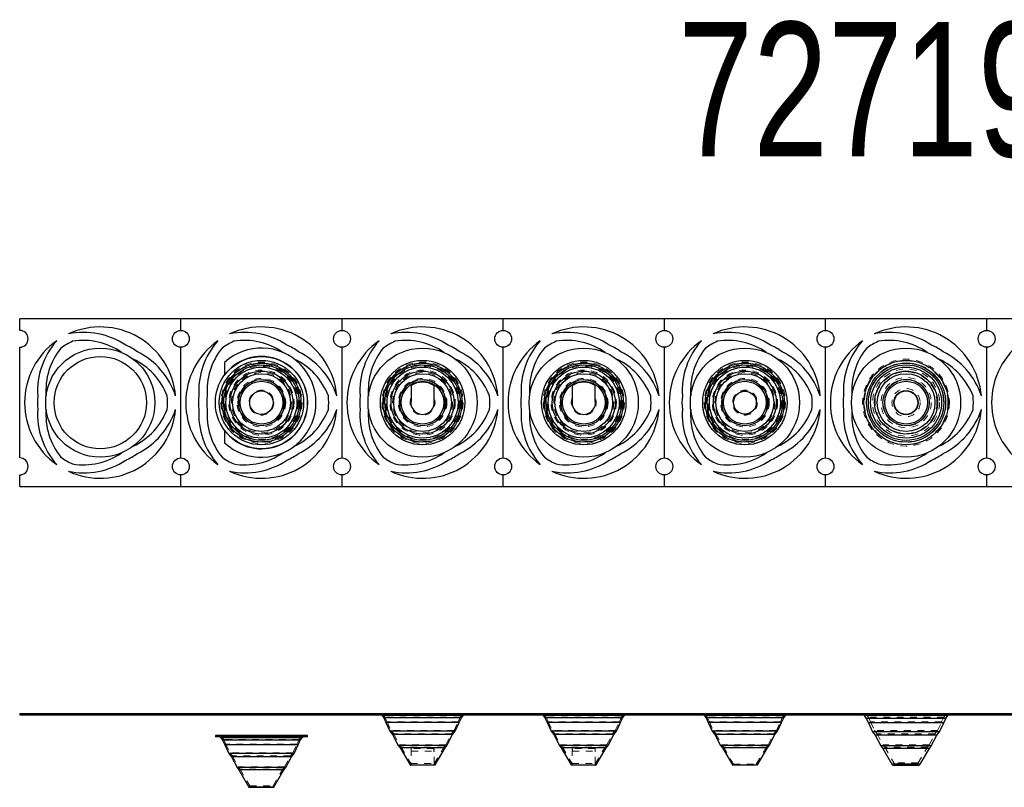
# Model space of a CAD drawing. Header units: inches. Extents: x 1772 to 2706, y -534 to -52.
# Tile 190 of 256: x 1780 to 1795, y -326 to -314. Entities that reach past the tile are written whole.
import ezdxf

# ---------------------------------------------------------------- set-up
doc = ezdxf.new("R2010")
doc.units = ezdxf.units.IN
doc.header["$LTSCALE"] = 0.5
doc.header["$MEASUREMENT"] = 0
doc.linetypes.add('HIDDEN', pattern=[0.225, 0.15, -0.075])
doc.layers.add('APP-M-S', color=30, linetype='Continuous')
doc.styles.add('SLDTEXTSTYLE0', font='TXT', dxfattribs={"width": 0.595745})

msp = doc.modelspace()

# ---------------------------------------------------------------- linework, layer by layer
at = {"layer": 'APP-M-S', "linetype": 'Continuous', "lineweight": 25}
for p, q in [((1823.62502, -318.74429), (1780.42502, -318.74429)), ((1780.42502, -318.91829), (1780.42502, -318.74429)), ((1782.82502, -318.91829), (1782.82502, -318.74429)), ((1785.22502, -318.91829), (1785.22502, -318.74429)), ((1787.62502, -318.91829), (1787.62502, -318.74429)), ((1790.02502, -318.74429), (1790.02502, -318.91829)), ((1792.42502, -318.91829), (1792.42502, -318.74429)), ((1794.82502, -318.74429), (1794.82502, -318.91829)), ((1780.42502, -320.81829), (1780.42502, -319.17029)), ((1782.82502, -320.81829), (1782.82502, -319.17029)), ((1785.22502, -320.81829), (1785.22502, -319.17029)), ((1787.62502, -320.81829), (1787.62502, -319.17029)), ((1790.02502, -319.17029), (1790.02502, -320.81829)), ((1792.42502, -320.81829), (1792.42502, -319.17029)), ((1794.82502, -319.17029), (1794.82502, -320.81829)), ((1783.47502, -319.39625), (1783.47502, -319.58179)), ((1783.47502, -320.40679), (1783.47502, -320.59234)), ((1780.42502, -321.24429), (1780.42502, -321.07029)), ((1782.82502, -321.24429), (1782.82502, -321.07029)), ((1785.22502, -321.24429), (1785.22502, -321.07029)), ((1787.62502, -321.24429), (1787.62502, -321.07029)), ((1790.02502, -321.07029), (1790.02502, -321.24429)), ((1792.42502, -321.24429), (1792.42502, -321.07029)), ((1794.82502, -321.07029), (1794.82502, -321.24429)), ((1780.42502, -321.24429), (1823.62502, -321.24429)), ((1780.42502, -324.61936), (1780.42502, -324.63936)), ((1780.42502, -324.61936), (1823.62502, -324.61936)), ((1782.82502, -324.61936), (1782.82502, -324.63936)), ((1785.22502, -324.61936), (1785.22502, -324.63936)), ((1787.62502, -324.61936), (1787.62502, -324.63936)), ((1790.02502, -324.61936), (1790.02502, -324.63936)), ((1792.42502, -324.61936), (1792.42502, -324.63936)), ((1794.82502, -324.61936), (1794.82502, -324.63936)), ((1780.42502, -324.63936), (1823.62502, -324.63936)), ((1785.82059, -324.65178), (1785.84581, -324.68667)), ((1787.02945, -324.65178), (1785.82059, -324.65178)), ((1785.84581, -324.68667), (1785.87841, -324.75584)), ((1787.00423, -324.68667), (1785.84581, -324.68667)), ((1785.87841, -324.75584), (1785.93934, -324.88618)), ((1786.97163, -324.75584), (1785.87841, -324.75584)), ((1786.9107, -324.88618), (1786.97163, -324.75584)), ((1786.97163, -324.75584), (1787.00423, -324.68667)), ((1787.00423, -324.68667), (1787.02945, -324.65178)), ((1788.22059, -324.65178), (1788.24581, -324.68667)), ((1789.42945, -324.65178), (1788.22059, -324.65178)), ((1788.24581, -324.68667), (1788.27841, -324.75584)), ((1789.40423, -324.68667), (1788.24581, -324.68667)), ((1788.27841, -324.75584), (1788.33934, -324.88618)), ((1789.37163, -324.75584), (1788.27841, -324.75584)), ((1789.3107, -324.88618), (1789.37163, -324.75584)), ((1789.37163, -324.75584), (1789.40423, -324.68667)), ((1789.40423, -324.68667), (1789.42945, -324.65178)), ((1790.62059, -324.65178), (1790.64581, -324.68667)), ((1791.82945, -324.65178), (1790.62059, -324.65178)), ((1790.64581, -324.68667), (1790.67841, -324.75584)), ((1791.80423, -324.68667), (1790.64581, -324.68667)), ((1790.67841, -324.75584), (1790.73934, -324.88618)), ((1791.77163, -324.75584), (1790.67841, -324.75584)), ((1791.7107, -324.88618), (1791.77163, -324.75584)), ((1791.77163, -324.75584), (1791.80423, -324.68667)), ((1791.80423, -324.68667), (1791.82945, -324.65178)), ((1793.00208, -324.65178), (1793.03283, -324.69432)), ((1794.24796, -324.65178), (1793.00208, -324.65178)), ((1793.03283, -324.69432), (1793.06483, -324.76222)), ((1794.2172, -324.69432), (1793.03283, -324.69432)), ((1793.06483, -324.76222), (1793.12647, -324.89408)), ((1794.18521, -324.76222), (1793.06483, -324.76222)), ((1794.12357, -324.89408), (1794.18521, -324.76222)), ((1794.18521, -324.76222), (1794.2172, -324.69432)), ((1794.2172, -324.69432), (1794.24796, -324.65178)), ((1785.93934, -324.88618), (1785.97755, -324.93509)), ((1786.9107, -324.88618), (1785.93934, -324.88618)), ((1786.87249, -324.93509), (1786.9107, -324.88618)), ((1788.33934, -324.88618), (1788.37755, -324.93509)), ((1789.3107, -324.88618), (1788.33934, -324.88618)), ((1789.27249, -324.93509), (1789.3107, -324.88618)), ((1790.73934, -324.88618), (1790.77755, -324.93509)), ((1791.7107, -324.88618), (1790.73934, -324.88618)), ((1791.67249, -324.93509), (1791.7107, -324.88618)), ((1793.12647, -324.89408), (1793.16491, -324.94328)), ((1794.12357, -324.89408), (1793.12647, -324.89408)), ((1794.08513, -324.94328), (1794.12357, -324.89408)), ((1783.33902, -324.94936), (1783.33902, -324.96936)), ((1784.71102, -324.94936), (1783.33902, -324.94936)), ((1784.71102, -324.96936), (1783.33902, -324.96936)), ((1783.42059, -324.98178), (1783.44581, -325.01667)), ((1784.62945, -324.98178), (1783.42059, -324.98178)), ((1783.44581, -325.01667), (1783.47841, -325.08584)), ((1784.60423, -325.01667), (1783.44581, -325.01667)), ((1784.57163, -325.08584), (1784.60423, -325.01667)), ((1784.60423, -325.01667), (1784.62945, -324.98178)), ((1784.71102, -324.96936), (1784.71102, -324.94936)), ((1785.97755, -324.93509), (1786.06351, -325.09742)), ((1786.87249, -324.93509), (1785.97755, -324.93509)), ((1786.78653, -325.09742), (1786.87249, -324.93509)), ((1788.37755, -324.93509), (1788.46351, -325.09742)), ((1789.27249, -324.93509), (1788.37755, -324.93509)), ((1789.18653, -325.09742), (1789.27249, -324.93509)), ((1790.77755, -324.93509), (1790.86351, -325.09742)), ((1791.67249, -324.93509), (1790.77755, -324.93509)), ((1791.58653, -325.09742), (1791.67249, -324.93509)), ((1793.16491, -324.94328), (1793.25078, -325.10544)), ((1794.08513, -324.94328), (1793.16491, -324.94328)), ((1793.99926, -325.10544), (1794.08513, -324.94328)), ((1783.47841, -325.08584), (1783.53934, -325.21618)), ((1784.57163, -325.08584), (1783.47841, -325.08584)), ((1783.53934, -325.21618), (1783.57755, -325.26509)), ((1784.5107, -325.21618), (1783.53934, -325.21618)), ((1784.47249, -325.26509), (1784.5107, -325.21618)), ((1784.5107, -325.21618), (1784.57163, -325.08584)), ((1786.06351, -325.09742), (1786.0897, -325.13277)), ((1786.78653, -325.09742), (1786.06351, -325.09742)), ((1786.0897, -325.13277), (1786.2395, -325.38789)), ((1786.76034, -325.13277), (1786.0897, -325.13277)), ((1786.61054, -325.38789), (1786.76034, -325.13277)), ((1786.76034, -325.13277), (1786.78653, -325.09742)), ((1788.46351, -325.09742), (1788.4897, -325.13277)), ((1789.18653, -325.09742), (1788.46351, -325.09742)), ((1788.4897, -325.13277), (1788.6395, -325.38789)), ((1789.16034, -325.13277), (1788.4897, -325.13277)), ((1789.01054, -325.38789), (1789.16034, -325.13277)), ((1789.16034, -325.13277), (1789.18653, -325.09742)), ((1790.86351, -325.09742), (1790.8897, -325.13277)), ((1791.58653, -325.09742), (1790.86351, -325.09742)), ((1790.8897, -325.13277), (1791.0395, -325.38789)), ((1791.56034, -325.13277), (1790.8897, -325.13277)), ((1791.41054, -325.38789), (1791.56034, -325.13277)), ((1791.56034, -325.13277), (1791.58653, -325.09742)), ((1793.25078, -325.10544), (1793.27717, -325.14106)), ((1793.99926, -325.10544), (1793.25078, -325.10544)), ((1793.27717, -325.14106), (1793.4149, -325.37561)), ((1793.97287, -325.14106), (1793.27717, -325.14106)), ((1793.83514, -325.37561), (1793.97287, -325.14106)), ((1793.97287, -325.14106), (1793.99926, -325.10544)), ((1783.57755, -325.26509), (1783.66351, -325.42742)), ((1784.47249, -325.26509), (1783.57755, -325.26509)), ((1784.38653, -325.42742), (1784.47249, -325.26509)), ((1783.66351, -325.42742), (1783.6897, -325.46277)), ((1784.38653, -325.42742), (1783.66351, -325.42742)), ((1783.6897, -325.46277), (1783.8395, -325.71789)), ((1784.36034, -325.46277), (1783.6897, -325.46277)), ((1784.21054, -325.71789), (1784.36034, -325.46277)), ((1784.36034, -325.46277), (1784.38653, -325.42742)), ((1786.2395, -325.38789), (1786.61054, -325.38789)), ((1786.60623, -325.39036), (1786.24381, -325.39036)), ((1788.6395, -325.38789), (1789.01054, -325.38789)), ((1789.00623, -325.39036), (1788.64381, -325.39036)), ((1791.0395, -325.38789), (1791.41054, -325.38789)), ((1791.40623, -325.39036), (1791.04381, -325.39036)), ((1793.83514, -325.37561), (1793.4149, -325.37561)), ((1793.80065, -325.39536), (1793.44939, -325.39536)), ((1783.8395, -325.71789), (1784.21054, -325.71789)), ((1784.20623, -325.72036), (1783.84381, -325.72036))]:
    msp.add_line(p, q, dxfattribs=at)
at = {"layer": 'APP-M-S', "linetype": 'HIDDEN', "lineweight": 18}
for p, q in [((1780.49825, -324.61936), (1780.49825, -324.63936)), ((1780.55102, -324.63936), (1780.55102, -324.61936)), ((1780.68802, -324.61936), (1780.68802, -324.63936)), ((1780.69109, -324.61936), (1780.69109, -324.63936)), ((1780.69337, -324.61936), (1780.69337, -324.63936)), ((1780.81252, -324.61936), (1780.81252, -324.63936)), ((1780.81541, -324.61936), (1780.81541, -324.63936)), ((1780.8187, -324.61936), (1780.8187, -324.63936)), ((1780.93752, -324.61936), (1780.93752, -324.63936)), ((1780.97725, -324.61936), (1780.97725, -324.63936)), ((1781.04003, -324.61936), (1781.04003, -324.63936)), ((1781.15046, -324.61936), (1781.15046, -324.63936)), ((1781.21324, -324.61936), (1781.21324, -324.63936)), ((1781.94158, -324.61936), (1781.94158, -324.63936)), ((1782.00424, -324.61936), (1782.00424, -324.63936)), ((1782.11478, -324.61936), (1782.11478, -324.63936)), ((1782.17745, -324.61936), (1782.17745, -324.63936)), ((1782.31252, -324.63936), (1782.31252, -324.61936)), ((1782.43752, -324.63936), (1782.43752, -324.61936)), ((1782.62179, -324.61936), (1782.62179, -324.63936)), ((1782.62679, -324.63936), (1782.62679, -324.61936)), ((1782.69902, -324.61936), (1782.69902, -324.63936)), ((1782.74734, -324.61936), (1782.74734, -324.63936)), ((1782.89825, -324.61936), (1782.89825, -324.63936)), ((1782.95102, -324.63936), (1782.95102, -324.61936)), ((1783.08802, -324.61936), (1783.08802, -324.63936)), ((1783.09109, -324.61936), (1783.09109, -324.63936)), ((1783.09337, -324.61936), (1783.09337, -324.63936)), ((1783.21252, -324.61936), (1783.21252, -324.63936)), ((1783.21541, -324.61936), (1783.21541, -324.63936)), ((1783.2187, -324.61936), (1783.2187, -324.63936)), ((1783.37725, -324.61936), (1783.37725, -324.63936)), ((1783.44003, -324.61936), (1783.44003, -324.63936)), ((1783.47502, -324.63936), (1783.47502, -324.61936)), ((1783.55046, -324.61936), (1783.55046, -324.63936)), ((1783.61324, -324.61936), (1783.61324, -324.63936)), ((1784.34158, -324.61936), (1784.34158, -324.63936)), ((1784.40424, -324.61936), (1784.40424, -324.63936)), ((1784.51478, -324.61936), (1784.51478, -324.63936)), ((1784.57745, -324.61936), (1784.57745, -324.63936)), ((1784.71252, -324.63936), (1784.71252, -324.61936)), ((1784.83752, -324.63936), (1784.83752, -324.61936)), ((1785.02179, -324.61936), (1785.02179, -324.63936)), ((1785.02679, -324.63936), (1785.02679, -324.61936)), ((1785.09902, -324.61936), (1785.09902, -324.63936)), ((1785.14734, -324.61936), (1785.14734, -324.63936)), ((1785.29825, -324.61936), (1785.29825, -324.63936)), ((1785.35102, -324.63936), (1785.35102, -324.61936)), ((1785.48802, -324.61936), (1785.48802, -324.63936)), ((1785.49109, -324.61936), (1785.49109, -324.63936)), ((1785.49337, -324.61936), (1785.49337, -324.63936)), ((1785.61252, -324.61936), (1785.61252, -324.63936)), ((1785.61541, -324.61936), (1785.61541, -324.63936)), ((1785.6187, -324.61936), (1785.6187, -324.63936)), ((1785.77725, -324.61936), (1785.77725, -324.63936)), ((1785.84003, -324.61936), (1785.84003, -324.63936)), ((1785.95046, -324.61936), (1785.95046, -324.63936)), ((1786.01324, -324.61936), (1786.01324, -324.63936)), ((1786.74158, -324.61936), (1786.74158, -324.63936)), ((1786.80424, -324.61936), (1786.80424, -324.63936)), ((1786.91478, -324.61936), (1786.91478, -324.63936)), ((1786.97745, -324.61936), (1786.97745, -324.63936)), ((1787.23752, -324.63936), (1787.23752, -324.61936)), ((1787.42179, -324.61936), (1787.42179, -324.63936)), ((1787.42679, -324.63936), (1787.42679, -324.61936)), ((1787.49902, -324.61936), (1787.49902, -324.63936)), ((1787.54734, -324.61936), (1787.54734, -324.63936)), ((1787.69825, -324.61936), (1787.69825, -324.63936)), ((1787.75102, -324.63936), (1787.75102, -324.61936)), ((1787.88802, -324.61936), (1787.88802, -324.63936)), ((1787.89109, -324.61936), (1787.89109, -324.63936)), ((1787.89337, -324.61936), (1787.89337, -324.63936)), ((1788.01252, -324.61936), (1788.01252, -324.63936)), ((1788.01541, -324.61936), (1788.01541, -324.63936)), ((1788.0187, -324.61936), (1788.0187, -324.63936)), ((1788.17725, -324.61936), (1788.17725, -324.63936)), ((1788.24003, -324.61936), (1788.24003, -324.63936)), ((1788.35046, -324.61936), (1788.35046, -324.63936)), ((1788.41324, -324.61936), (1788.41324, -324.63936)), ((1789.14158, -324.61936), (1789.14158, -324.63936)), ((1789.20424, -324.61936), (1789.20424, -324.63936)), ((1789.31478, -324.61936), (1789.31478, -324.63936)), ((1789.37745, -324.61936), (1789.37745, -324.63936)), ((1789.63752, -324.63936), (1789.63752, -324.61936)), ((1789.82179, -324.61936), (1789.82179, -324.63936)), ((1789.82679, -324.63936), (1789.82679, -324.61936)), ((1789.89902, -324.61936), (1789.89902, -324.63936)), ((1789.94734, -324.61936), (1789.94734, -324.63936)), ((1790.09825, -324.61936), (1790.09825, -324.63936)), ((1790.15102, -324.63936), (1790.15102, -324.61936)), ((1790.28802, -324.61936), (1790.28802, -324.63936)), ((1790.29109, -324.61936), (1790.29109, -324.63936)), ((1790.29337, -324.61936), (1790.29337, -324.63936)), ((1790.41252, -324.61936), (1790.41252, -324.63936)), ((1790.41541, -324.61936), (1790.41541, -324.63936)), ((1790.4187, -324.61936), (1790.4187, -324.63936)), ((1790.57725, -324.61936), (1790.57725, -324.63936)), ((1790.64003, -324.61936), (1790.64003, -324.63936)), ((1790.75046, -324.61936), (1790.75046, -324.63936)), ((1790.81324, -324.61936), (1790.81324, -324.63936)), ((1791.54158, -324.61936), (1791.54158, -324.63936)), ((1791.60424, -324.61936), (1791.60424, -324.63936)), ((1791.71478, -324.61936), (1791.71478, -324.63936)), ((1791.77745, -324.61936), (1791.77745, -324.63936)), ((1792.03752, -324.63936), (1792.03752, -324.61936)), ((1792.22179, -324.61936), (1792.22179, -324.63936)), ((1792.22679, -324.63936), (1792.22679, -324.61936)), ((1792.29902, -324.61936), (1792.29902, -324.63936)), ((1792.34734, -324.61936), (1792.34734, -324.63936)), ((1792.49825, -324.61936), (1792.49825, -324.63936)), ((1792.55102, -324.63936), (1792.55102, -324.61936)), ((1792.68802, -324.61936), (1792.68802, -324.63936)), ((1792.69109, -324.61936), (1792.69109, -324.63936)), ((1792.69337, -324.61936), (1792.69337, -324.63936)), ((1792.81252, -324.61936), (1792.81252, -324.63936)), ((1792.81541, -324.61936), (1792.81541, -324.63936)), ((1792.8187, -324.61936), (1792.8187, -324.63936)), ((1792.97725, -324.61936), (1792.97725, -324.63936)), ((1793.04003, -324.61936), (1793.04003, -324.63936)), ((1793.15046, -324.61936), (1793.15046, -324.63936)), ((1793.21324, -324.61936), (1793.21324, -324.63936)), ((1793.94158, -324.61936), (1793.94158, -324.63936)), ((1794.00424, -324.61936), (1794.00424, -324.63936)), ((1794.11478, -324.61936), (1794.11478, -324.63936)), ((1794.17745, -324.61936), (1794.17745, -324.63936)), ((1794.43752, -324.63936), (1794.43752, -324.61936)), ((1794.62179, -324.61936), (1794.62179, -324.63936)), ((1794.62679, -324.63936), (1794.62679, -324.61936)), ((1794.69902, -324.61936), (1794.69902, -324.63936)), ((1794.74734, -324.61936), (1794.74734, -324.63936)), ((1794.89825, -324.61936), (1794.89825, -324.63936)), ((1794.95102, -324.63936), (1794.95102, -324.61936)), ((1795.08802, -324.61936), (1795.08802, -324.63936)), ((1785.82059, -324.65178), (1787.02945, -324.65178)), ((1785.8368, -324.64006), (1785.86311, -324.67646)), ((1787.01324, -324.64006), (1785.83853, -324.64006)), ((1786.98693, -324.67646), (1785.86311, -324.67646)), ((1785.86311, -324.67646), (1785.89651, -324.74735)), ((1785.87841, -324.75584), (1786.97163, -324.75584)), ((1786.95353, -324.74735), (1785.89651, -324.74735)), ((1785.89651, -324.74735), (1785.95649, -324.87566)), ((1786.89355, -324.87566), (1786.95353, -324.74735)), ((1786.95353, -324.74735), (1786.98693, -324.67646)), ((1786.98693, -324.67646), (1787.01324, -324.64006)), ((1788.22059, -324.65178), (1789.42945, -324.65178)), ((1788.2368, -324.64006), (1788.26311, -324.67646)), ((1789.41324, -324.64006), (1788.23853, -324.64006)), ((1789.38693, -324.67646), (1788.26311, -324.67646)), ((1788.26311, -324.67646), (1788.29651, -324.74735)), ((1788.27841, -324.75584), (1789.37163, -324.75584)), ((1789.35353, -324.74735), (1788.29651, -324.74735)), ((1788.29651, -324.74735), (1788.35649, -324.87566)), ((1789.29355, -324.87566), (1789.35353, -324.74735)), ((1789.35353, -324.74735), (1789.38693, -324.67646)), ((1789.38693, -324.67646), (1789.41324, -324.64006)), ((1790.62059, -324.65178), (1791.82945, -324.65178)), ((1790.6368, -324.64006), (1790.66311, -324.67646)), ((1791.81324, -324.64006), (1790.63853, -324.64006)), ((1791.78693, -324.67646), (1790.66311, -324.67646)), ((1790.66311, -324.67646), (1790.69651, -324.74735)), ((1790.67841, -324.75584), (1791.77163, -324.75584)), ((1791.75353, -324.74735), (1790.69651, -324.74735)), ((1790.69651, -324.74735), (1790.75649, -324.87566)), ((1791.69355, -324.87566), (1791.75353, -324.74735)), ((1791.75353, -324.74735), (1791.78693, -324.67646)), ((1791.78693, -324.67646), (1791.81324, -324.64006)), ((1793.00208, -324.65178), (1794.24796, -324.65178)), ((1793.0368, -324.64006), (1793.06311, -324.67646)), ((1794.21324, -324.64006), (1793.03853, -324.64006)), ((1794.18693, -324.67646), (1793.06311, -324.67646)), ((1793.06311, -324.67646), (1793.09651, -324.74735)), ((1793.06483, -324.76222), (1794.18521, -324.76222)), ((1794.15353, -324.74735), (1793.09651, -324.74735)), ((1793.09651, -324.74735), (1793.15649, -324.87566)), ((1794.09355, -324.87566), (1794.15353, -324.74735)), ((1794.15353, -324.74735), (1794.18693, -324.67646)), ((1794.18693, -324.67646), (1794.21324, -324.64006)), ((1786.89355, -324.87566), (1785.95649, -324.87566)), ((1785.95649, -324.87566), (1785.99439, -324.92417)), ((1786.85565, -324.92417), (1785.99439, -324.92417)), ((1785.99439, -324.92417), (1786.08048, -325.08672)), ((1786.76956, -325.08672), (1786.85565, -324.92417)), ((1786.85565, -324.92417), (1786.89355, -324.87566)), ((1789.29355, -324.87566), (1788.35649, -324.87566)), ((1788.35649, -324.87566), (1788.39439, -324.92417)), ((1789.25565, -324.92417), (1788.39439, -324.92417)), ((1788.39439, -324.92417), (1788.48048, -325.08672)), ((1789.16956, -325.08672), (1789.25565, -324.92417)), ((1789.25565, -324.92417), (1789.29355, -324.87566)), ((1791.69355, -324.87566), (1790.75649, -324.87566)), ((1790.75649, -324.87566), (1790.79439, -324.92417)), ((1791.65565, -324.92417), (1790.79439, -324.92417)), ((1790.79439, -324.92417), (1790.88048, -325.08672)), ((1791.56956, -325.08672), (1791.65565, -324.92417)), ((1791.65565, -324.92417), (1791.69355, -324.87566)), ((1794.09355, -324.87566), (1793.15649, -324.87566)), ((1793.15649, -324.87566), (1793.19439, -324.92417)), ((1794.05565, -324.92417), (1793.19439, -324.92417)), ((1793.19439, -324.92417), (1793.28048, -325.08672)), ((1793.96956, -325.08672), (1794.05565, -324.92417)), ((1794.05565, -324.92417), (1794.09355, -324.87566)), ((1783.42059, -324.98178), (1784.62945, -324.98178)), ((1783.4368, -324.97006), (1783.46311, -325.00646)), ((1784.61324, -324.97006), (1783.43853, -324.97006)), ((1784.58693, -325.00646), (1783.46311, -325.00646)), ((1783.46311, -325.00646), (1783.49651, -325.07735)), ((1784.55353, -325.07735), (1783.49651, -325.07735)), ((1783.49651, -325.07735), (1783.55649, -325.20566)), ((1784.49355, -325.20566), (1784.55353, -325.07735)), ((1784.55353, -325.07735), (1784.58693, -325.00646)), ((1784.58693, -325.00646), (1784.61324, -324.97006)), ((1783.47841, -325.08584), (1784.57163, -325.08584)), ((1784.49355, -325.20566), (1783.55649, -325.20566)), ((1783.55649, -325.20566), (1783.59439, -325.25417)), ((1784.45565, -325.25417), (1784.49355, -325.20566)), ((1786.76956, -325.08672), (1786.08048, -325.08672)), ((1786.08048, -325.08672), (1786.1064, -325.12172)), ((1786.74364, -325.12172), (1786.1064, -325.12172)), ((1786.1064, -325.12172), (1786.25052, -325.36716)), ((1786.25252, -325.15236), (1786.25252, -325.19186)), ((1786.59303, -325.14491), (1786.25701, -325.14491)), ((1786.25701, -325.14491), (1786.25701, -325.18441)), ((1786.25701, -325.18441), (1786.59303, -325.18441)), ((1786.59303, -325.14491), (1786.59303, -325.18441)), ((1786.59952, -325.36716), (1786.74364, -325.12172)), ((1786.74364, -325.12172), (1786.76956, -325.08672)), ((1789.16956, -325.08672), (1788.48048, -325.08672)), ((1788.48048, -325.08672), (1788.5064, -325.12172)), ((1789.14364, -325.12172), (1788.5064, -325.12172)), ((1788.5064, -325.12172), (1788.65052, -325.36716)), ((1788.65252, -325.15236), (1788.65252, -325.19186)), ((1788.99303, -325.14491), (1788.65701, -325.14491)), ((1788.65701, -325.14491), (1788.65701, -325.18441)), ((1788.65701, -325.18441), (1788.99303, -325.18441)), ((1788.99303, -325.14491), (1788.99303, -325.18441)), ((1788.99952, -325.36716), (1789.14364, -325.12172)), ((1789.14364, -325.12172), (1789.16956, -325.08672)), ((1791.56956, -325.08672), (1790.88048, -325.08672)), ((1790.88048, -325.08672), (1790.9064, -325.12172)), ((1791.54364, -325.12172), (1790.9064, -325.12172)), ((1790.9064, -325.12172), (1791.05534, -325.37536)), ((1791.3947, -325.37536), (1791.54364, -325.12172)), ((1791.54364, -325.12172), (1791.56956, -325.08672)), ((1793.96956, -325.08672), (1793.28048, -325.08672)), ((1793.28048, -325.08672), (1793.3064, -325.12172)), ((1793.94364, -325.12172), (1793.3064, -325.12172)), ((1793.3064, -325.12172), (1793.44508, -325.35789)), ((1793.80496, -325.35789), (1793.94364, -325.12172)), ((1793.94364, -325.12172), (1793.96956, -325.08672)), ((1784.45565, -325.25417), (1783.59439, -325.25417)), ((1783.59439, -325.25417), (1783.68048, -325.41672)), ((1784.36956, -325.41672), (1784.45565, -325.25417)), ((1786.25052, -325.36716), (1786.59952, -325.36716)), ((1786.25052, -325.36716), (1786.25052, -325.39036)), ((1786.25252, -325.39036), (1786.25252, -325.36716)), ((1786.59752, -325.36716), (1786.59752, -325.39036)), ((1786.59952, -325.39036), (1786.59952, -325.36716)), ((1788.65052, -325.36716), (1788.99952, -325.36716)), ((1788.65052, -325.36716), (1788.65052, -325.39036)), ((1788.65252, -325.39036), (1788.65252, -325.36716)), ((1788.99752, -325.36716), (1788.99752, -325.39036)), ((1788.99952, -325.39036), (1788.99952, -325.36716)), ((1793.80496, -325.35789), (1793.44508, -325.35789)), ((1793.80065, -325.36036), (1793.44939, -325.36036)), ((1784.36956, -325.41672), (1783.68048, -325.41672)), ((1783.68048, -325.41672), (1783.7064, -325.45172)), ((1784.34364, -325.45172), (1783.7064, -325.45172)), ((1783.7064, -325.45172), (1783.85052, -325.69716)), ((1784.19952, -325.69716), (1784.34364, -325.45172)), ((1784.34364, -325.45172), (1784.36956, -325.41672)), ((1786.25252, -325.38789), (1786.2395, -325.38789)), ((1786.61054, -325.38789), (1786.59752, -325.38789)), ((1788.65252, -325.38789), (1788.6395, -325.38789)), ((1789.01054, -325.38789), (1788.99752, -325.38789)), ((1791.41054, -325.38789), (1791.0395, -325.38789)), ((1791.05534, -325.37536), (1791.3947, -325.37536)), ((1793.4149, -325.37561), (1793.83514, -325.37561)), ((1784.21054, -325.71789), (1783.8395, -325.71789)), ((1783.85052, -325.69716), (1784.19952, -325.69716)), ((1783.85052, -325.69716), (1783.85052, -325.72036)), ((1784.19952, -325.72036), (1784.19952, -325.69716))]:
    msp.add_line(p, q, dxfattribs=at)
at = {"layer": 'APP-M-S', "linetype": 'Continuous', "lineweight": 25}
for centre, radius in [((1782.82502, -319.04429), 0.126), ((1785.22502, -319.04429), 0.126), ((1787.62502, -319.04429), 0.126), ((1790.02502, -319.04429), 0.126), ((1792.42502, -319.04429), 0.126), ((1794.82502, -319.04429), 0.126), ((1781.62502, -319.99429), 0.8125), ((1786.42502, -319.99429), 0.8125), ((1788.82502, -319.99429), 0.8125), ((1791.22502, -319.99429), 0.8125), ((1793.62502, -319.99429), 0.8125), ((1781.62502, -319.99429), 0.6875), ((1784.02502, -319.99429), 0.686), ((1784.02502, -319.99429), 0.62874), ((1784.02502, -319.99429), 0.58822), ((1784.02502, -319.99429), 0.56191), ((1784.02502, -319.99429), 0.52851), ((1786.42502, -319.99429), 0.62874), ((1786.42502, -319.99429), 0.58822), ((1786.42502, -319.99429), 0.56191), ((1786.42502, -319.99429), 0.52851), ((1788.82502, -319.99429), 0.62874), ((1788.82502, -319.99429), 0.58822), ((1788.82502, -319.99429), 0.56191), ((1788.82502, -319.99429), 0.52851), ((1791.22502, -319.99429), 0.62874), ((1791.22502, -319.99429), 0.58822), ((1791.22502, -319.99429), 0.56191), ((1791.22502, -319.99429), 0.52851), ((1793.62502, -319.99429), 0.62874), ((1793.62502, -319.99429), 0.58822), ((1793.62502, -319.99429), 0.56191), ((1793.62502, -319.99429), 0.52851), ((1784.02502, -319.99429), 0.46853), ((1784.02502, -319.99429), 0.43063), ((1784.02502, -319.99429), 0.34454), ((1786.42502, -319.99429), 0.46853), ((1786.42502, -319.99429), 0.43063), ((1786.42502, -319.99429), 0.34454), ((1788.82502, -319.99429), 0.46853), ((1788.82502, -319.99429), 0.43063), ((1788.82502, -319.99429), 0.34454), ((1791.22502, -319.99429), 0.46853), ((1791.22502, -319.99429), 0.43063), ((1791.22502, -319.99429), 0.34454), ((1793.62502, -319.99429), 0.46853), ((1793.62502, -319.99429), 0.43063), ((1793.62502, -319.99429), 0.34454), ((1784.02502, -319.99429), 0.31862), ((1786.42502, -319.99429), 0.31862), ((1788.82502, -319.99429), 0.31862), ((1791.22502, -319.99429), 0.31862), ((1793.62502, -319.99429), 0.31862), ((1784.02502, -319.99429), 0.1745), ((1791.22502, -319.99429), 0.16968), ((1793.62502, -319.99429), 0.17994), ((1793.62502, -319.99429), 0.17563), ((1782.82502, -320.94429), 0.126), ((1785.22502, -320.94429), 0.126), ((1787.62502, -320.94429), 0.126), ((1790.02502, -320.94429), 0.126), ((1792.42502, -320.94429), 0.126), ((1794.82502, -320.94429), 0.126)]:
    msp.add_circle(centre, radius, dxfattribs=at)
at = {"layer": 'APP-M-S', "linetype": 'HIDDEN', "lineweight": 18}
for centre, radius in [((1793.62502, -319.99429), 0.64725), ((1784.02502, -319.99429), 0.62874), ((1784.02502, -319.99429), 0.60443), ((1784.02502, -319.99429), 0.57921), ((1784.02502, -319.99429), 0.54661), ((1786.42502, -319.99429), 0.62874), ((1786.42502, -319.99429), 0.60443), ((1786.42502, -319.99429), 0.57921), ((1786.42502, -319.99429), 0.54661), ((1788.82502, -319.99429), 0.62874), ((1788.82502, -319.99429), 0.60443), ((1788.82502, -319.99429), 0.57921), ((1788.82502, -319.99429), 0.54661), ((1791.22502, -319.99429), 0.62874), ((1791.22502, -319.99429), 0.60443), ((1791.22502, -319.99429), 0.57921), ((1791.22502, -319.99429), 0.54661), ((1793.62502, -319.99429), 0.62294), ((1793.62502, -319.99429), 0.59218), ((1793.62502, -319.99429), 0.56019), ((1793.62502, -319.99429), 0.49855), ((1784.02502, -319.99429), 0.48568), ((1784.02502, -319.99429), 0.44747), ((1784.02502, -319.99429), 0.36151), ((1786.42502, -319.99429), 0.48568), ((1786.42502, -319.99429), 0.44747), ((1786.42502, -319.99429), 0.36151), ((1788.82502, -319.99429), 0.48568), ((1788.82502, -319.99429), 0.44747), ((1788.82502, -319.99429), 0.36151), ((1791.22502, -319.99429), 0.48568), ((1791.22502, -319.99429), 0.44747), ((1791.22502, -319.99429), 0.36151), ((1793.62502, -319.99429), 0.46011), ((1793.62502, -319.99429), 0.37424), ((1793.62502, -319.99429), 0.34785), ((1784.02502, -319.99429), 0.33532), ((1786.42502, -319.99429), 0.33532), ((1788.82502, -319.99429), 0.33532), ((1791.22502, -319.99429), 0.33532), ((1793.62502, -319.99429), 0.21012), ((1784.02502, -319.99429), 0.18552), ((1784.02502, -319.99429), 0.18121), ((1791.22502, -319.99429), 0.18552), ((1791.22502, -319.99429), 0.18121), ((1793.62502, -319.99429), 0.17563)]:
    msp.add_circle(centre, radius, dxfattribs=at)
at = {"layer": 'APP-M-S', "linetype": 'Continuous', "lineweight": 25}
for centre, radius, start, end in [((1780.42502, -319.04429), 0.126, 270, 90), ((1781.62502, -319.99429), 1.12677, 5.091649, 114.908351), ((1784.02502, -319.99429), 1.12677, 5.091649, 114.908351), ((1786.42502, -319.99429), 1.12677, 5.091649, 114.908351), ((1788.82502, -319.99429), 1.12677, 5.091649, 114.908351), ((1791.22502, -319.99429), 1.12677, 5.091649, 114.908351), ((1793.62502, -319.99429), 1.12677, 5.091649, 114.908351), ((1781.37996, -320.07548), 1.12677, 56.354933, 101.752089), ((1783.77996, -320.07548), 1.12677, 56.354933, 101.752089), ((1786.17996, -320.07548), 1.12677, 56.354933, 101.752089), ((1788.57996, -320.07548), 1.12677, 56.354933, 101.752089), ((1790.97996, -320.07548), 1.12677, 56.354933, 101.752089), ((1793.37996, -320.07548), 1.12677, 56.354933, 101.752089), ((1781.62502, -319.99429), 1.12677, 125.091649, 234.908351), ((1781.81786, -319.82266), 1.12677, 138.247911, 183.645067), ((1781.81718, -319.8132), 1.00177, 140.875187, 184.643359), ((1781.62502, -319.99429), 1.00177, 114.271013, 125.728987), ((1781.3721, -320.07016), 1.00177, 55.356641, 99.124813), ((1781.62502, -319.99429), 0.937, 53.873521, 66.126479), ((1784.02502, -319.99429), 1.12677, 125.091649, 234.908351), ((1784.21786, -319.82266), 1.12677, 138.247911, 183.645067), ((1784.21718, -319.8132), 1.00177, 140.875187, 184.643359), ((1784.02502, -319.99429), 1.00177, 114.271013, 125.728987), ((1784.02502, -319.99429), 0.8125, 227.396333, 132.603667), ((1783.7721, -320.07016), 1.00177, 55.356641, 99.124813), ((1784.02502, -319.99429), 0.937, 53.873521, 66.126479), ((1786.42502, -319.99429), 1.12677, 125.091649, 234.908351), ((1786.61786, -319.82266), 1.12677, 138.247911, 183.645067), ((1786.61718, -319.8132), 1.00177, 140.875187, 184.643359), ((1786.42502, -319.99429), 1.00177, 114.271013, 125.728987), ((1786.1721, -320.07016), 1.00177, 55.356641, 99.124813), ((1786.42502, -319.99429), 0.937, 53.873521, 66.126479), ((1788.82502, -319.99429), 1.12677, 125.091649, 234.908351), ((1789.01786, -319.82266), 1.12677, 138.247911, 183.645067), ((1789.01718, -319.8132), 1.00177, 140.875187, 184.643359), ((1788.82502, -319.99429), 1.00177, 114.271013, 125.728987), ((1788.5721, -320.07016), 1.00177, 55.356641, 99.124813), ((1788.82502, -319.99429), 0.937, 53.873521, 66.126479), ((1791.22502, -319.99429), 1.12677, 125.091649, 234.908351), ((1791.41786, -319.82266), 1.12677, 138.247911, 183.645067), ((1791.41718, -319.8132), 1.00177, 140.875187, 184.643359), ((1791.22502, -319.99429), 1.00177, 114.271013, 125.728987), ((1790.9721, -320.07016), 1.00177, 55.356641, 99.124813), ((1791.22502, -319.99429), 0.937, 53.873521, 66.126479), ((1793.62502, -319.99429), 1.12677, 125.091649, 234.908351), ((1793.81786, -319.82266), 1.12677, 138.247911, 183.645067), ((1793.81718, -319.8132), 1.00177, 140.875187, 184.643359), ((1793.62502, -319.99429), 1.00177, 114.271013, 125.728987), ((1793.3721, -320.07016), 1.00177, 55.356641, 99.124813), ((1793.62502, -319.99429), 0.937, 53.873521, 66.126479), ((1796.02502, -319.99429), 1.12677, 125.091649, 234.908351), ((1781.68577, -320.25126), 1.00177, 20.875187, 64.643359), ((1781.67724, -320.24712), 1.12677, 18.247911, 63.645067), ((1784.02502, -319.99429), 0.6875, 216.869898, 143.130102), ((1784.08577, -320.25126), 1.00177, 20.875187, 64.643359), ((1784.07724, -320.24712), 1.12677, 18.247911, 63.645067), ((1786.48577, -320.25126), 1.00177, 20.875187, 64.643359), ((1786.47724, -320.24712), 1.12677, 18.247911, 63.645067), ((1788.88577, -320.25126), 1.00177, 20.875187, 64.643359), ((1788.87724, -320.24712), 1.12677, 18.247911, 63.645067), ((1791.28577, -320.25126), 1.00177, 20.875187, 64.643359), ((1791.27724, -320.24712), 1.12677, 18.247911, 63.645067), ((1793.68577, -320.25126), 1.00177, 20.875187, 64.643359), ((1793.67724, -320.24712), 1.12677, 18.247911, 63.645067), ((1786.42502, -319.99429), 0.305, 56.574828, 123.425172), ((1788.82502, -319.99429), 0.305, 56.574828, 123.425172), ((1781.62502, -319.99429), 0.937, 173.873521, 186.126479), ((1781.62502, -319.99429), 1.00177, 354.271013, 5.728987), ((1784.02502, -319.99429), 0.937, 173.873521, 186.126479), ((1784.02502, -319.99429), 0.8125, 172.930286, 187.069714), ((1784.02502, -319.99429), 1.00177, 354.271013, 5.728987), ((1786.42502, -319.99429), 0.937, 173.873521, 186.126479), ((1786.42502, -319.99429), 1.00177, 354.271013, 5.728987), ((1788.82502, -319.99429), 0.937, 173.873521, 186.126479), ((1788.82502, -319.99429), 1.00177, 354.271013, 5.728987), ((1791.22502, -319.99429), 0.937, 173.873521, 186.126479), ((1791.22502, -319.99429), 1.00177, 354.271013, 5.728987), ((1793.62502, -319.99429), 0.937, 173.873521, 186.126479), ((1793.62502, -319.99429), 1.00177, 354.271013, 5.728987), ((1786.42502, -319.99429), 0.1745, 171.316984, 8.683016), ((1788.82502, -319.99429), 0.1745, 171.316984, 8.683016), ((1781.81786, -320.16593), 1.12677, 176.354933, 221.752089), ((1781.81718, -320.17539), 1.00177, 175.356641, 219.124813), ((1781.62502, -319.99429), 1.12677, 245.091649, 354.908351), ((1781.68577, -319.73733), 1.00177, 295.356641, 339.124813), ((1781.67724, -319.74147), 1.12677, 296.354933, 341.752089), ((1784.21786, -320.16593), 1.12677, 176.354933, 221.752089), ((1784.21718, -320.17539), 1.00177, 175.356641, 219.124813), ((1784.02502, -319.99429), 1.12677, 245.091649, 354.908351), ((1784.08577, -319.73733), 1.00177, 295.356641, 339.124813), ((1784.07724, -319.74147), 1.12677, 296.354933, 341.752089), ((1786.61786, -320.16593), 1.12677, 176.354933, 221.752089), ((1786.61718, -320.17539), 1.00177, 175.356641, 219.124813), ((1786.42502, -319.99429), 1.12677, 245.091649, 354.908351), ((1786.48577, -319.73733), 1.00177, 295.356641, 339.124813), ((1786.47724, -319.74147), 1.12677, 296.354933, 341.752089), ((1789.01786, -320.16593), 1.12677, 176.354933, 221.752089), ((1789.01718, -320.17539), 1.00177, 175.356641, 219.124813), ((1788.82502, -319.99429), 1.12677, 245.091649, 354.908351), ((1788.88577, -319.73733), 1.00177, 295.356641, 339.124813), ((1788.87724, -319.74147), 1.12677, 296.354933, 341.752089), ((1791.41786, -320.16593), 1.12677, 176.354933, 221.752089), ((1791.41718, -320.17539), 1.00177, 175.356641, 219.124813), ((1791.22502, -319.99429), 1.12677, 245.091649, 354.908351), ((1791.28577, -319.73733), 1.00177, 295.356641, 339.124813), ((1791.27724, -319.74147), 1.12677, 296.354933, 341.752089), ((1793.81786, -320.16593), 1.12677, 176.354933, 221.752089), ((1793.81718, -320.17539), 1.00177, 175.356641, 219.124813), ((1793.62502, -319.99429), 1.12677, 245.091649, 354.908351), ((1793.68577, -319.73733), 1.00177, 295.356641, 339.124813), ((1793.67724, -319.74147), 1.12677, 296.354933, 341.752089), ((1780.42502, -320.94429), 0.126, 270, 90), ((1781.62502, -319.99429), 1.00177, 234.271013, 245.728987), ((1781.3721, -319.91842), 1.00177, 260.875187, 304.643359), ((1781.62502, -319.99429), 0.937, 293.873521, 306.126479), ((1784.02502, -319.99429), 1.00177, 234.271013, 245.728987), ((1783.7721, -319.91842), 1.00177, 260.875187, 304.643359), ((1784.02502, -319.99429), 0.937, 293.873521, 306.126479), ((1786.42502, -319.99429), 1.00177, 234.271013, 245.728987), ((1786.1721, -319.91842), 1.00177, 260.875187, 304.643359), ((1786.42502, -319.99429), 0.937, 293.873521, 306.126479), ((1788.82502, -319.99429), 1.00177, 234.271013, 245.728987), ((1788.5721, -319.91842), 1.00177, 260.875187, 304.643359), ((1788.82502, -319.99429), 0.937, 293.873521, 306.126479), ((1791.22502, -319.99429), 1.00177, 234.271013, 245.728987), ((1790.9721, -319.91842), 1.00177, 260.875187, 304.643359), ((1791.22502, -319.99429), 0.937, 293.873521, 306.126479), ((1793.62502, -319.99429), 1.00177, 234.271013, 245.728987), ((1793.3721, -319.91842), 1.00177, 260.875187, 304.643359), ((1793.62502, -319.99429), 0.937, 293.873521, 306.126479), ((1781.37996, -319.9131), 1.12677, 258.247911, 303.645067), ((1783.77996, -319.9131), 1.12677, 258.247911, 303.645067), ((1786.17996, -319.9131), 1.12677, 258.247911, 303.645067), ((1788.57996, -319.9131), 1.12677, 258.247911, 303.645067), ((1790.97996, -319.9131), 1.12677, 258.247911, 303.645067), ((1793.37996, -319.9131), 1.12677, 258.247911, 303.645067), ((1785.79628, -324.66936), 0.03, 35.862849, 90), ((1787.05376, -324.66936), 0.03, 90, 144.137151), ((1788.19628, -324.66936), 0.03, 35.862849, 90), ((1789.45376, -324.66936), 0.03, 90, 144.137151), ((1790.59628, -324.66936), 0.03, 35.862849, 90), ((1791.85376, -324.66936), 0.03, 90, 144.137151), ((1792.97777, -324.66936), 0.03, 35.862849, 90), ((1794.27227, -324.66936), 0.03, 90, 144.137151), ((1783.39628, -324.99936), 0.03, 35.862849, 90), ((1784.65376, -324.99936), 0.03, 90, 144.137151), ((1786.24381, -325.38536), 0.005, 210.421305, 270), ((1786.60623, -325.38536), 0.005, 270, 329.578695), ((1788.64381, -325.38536), 0.005, 210.421305, 270), ((1789.00623, -325.38536), 0.005, 270, 329.578695), ((1791.04381, -325.38536), 0.005, 210.421305, 270), ((1791.40623, -325.38536), 0.005, 270, 329.578695), ((1793.44939, -325.35536), 0.04, 210.421305, 270), ((1793.80065, -325.35536), 0.04, 270, 329.578695), ((1783.84381, -325.71536), 0.005, 210.421305, 270), ((1784.20623, -325.71536), 0.005, 270, 329.578695)]:
    msp.add_arc(centre, radius, start, end, dxfattribs=at)
at = {"layer": 'APP-M-S', "linetype": 'HIDDEN', "lineweight": 18}
for centre, radius, start, end in [((1786.42502, -319.99429), 0.18552, 158.407654, 21.592346), ((1786.42502, -319.99429), 0.18121, 162.166381, 17.833619), ((1788.82502, -319.99429), 0.18552, 158.407654, 21.592346), ((1788.82502, -319.99429), 0.18121, 162.166381, 17.833619), ((1785.79628, -324.66936), 0.05, 35.862849, 90), ((1787.05376, -324.66936), 0.05, 90, 144.137151), ((1788.19628, -324.66936), 0.05, 35.862849, 90), ((1789.45376, -324.66936), 0.05, 90, 144.137151), ((1790.59628, -324.66936), 0.05, 35.862849, 90), ((1791.85376, -324.66936), 0.05, 90, 144.137151), ((1792.99628, -324.66936), 0.05, 35.862849, 90), ((1794.25376, -324.66936), 0.05, 90, 144.137151), ((1783.39628, -324.99936), 0.05, 35.862849, 90), ((1784.65376, -324.99936), 0.05, 90, 144.137151), ((1793.44939, -325.35536), 0.005, 210.421305, 270), ((1793.80065, -325.35536), 0.005, 270, 329.578695)]:
    msp.add_arc(centre, radius, start, end, dxfattribs=at)
at = {"layer": 'APP-M-S', "linetype": 'Continuous', "lineweight": 25}
for points, knots in [([(1786.25701, -319.73974), (1786.25651, -319.74011), (1786.25541, -319.74093), (1786.25396, -319.74273), (1786.25274, -319.74527), (1786.2526, -319.74703), (1786.25252, -319.74808)], [0, 0, 0, 0, 0.14456269, 0.32185723, 0.59136259, 1, 1, 1, 1]), ([(1786.25252, -319.74808), (1786.25252, -319.77387), (1786.25252, -319.81256), (1786.25252, -319.87123), (1786.25252, -319.91562), (1786.25252, -319.95044), (1786.25252, -319.96637), (1786.25252, -319.96795)], [0, 0, 0, 0, 0.4189272, 0.62852097, 0.8412782, 0.98427207, 1, 1, 1, 1]), ([(1786.59752, -319.74808), (1786.59739, -319.7467), (1786.59722, -319.74483), (1786.59563, -319.74212), (1786.59435, -319.74068), (1786.59336, -319.73997), (1786.59303, -319.73974)], [0, 0, 0, 0, 0.52558569, 0.71406324, 0.90427344, 1, 1, 1, 1]), ([(1786.59752, -319.96795), (1786.59752, -319.96334), (1786.59752, -319.94002), (1786.59752, -319.89156), (1786.59752, -319.83255), (1786.59752, -319.78345), (1786.59752, -319.75596), (1786.59752, -319.74808)], [0, 0, 0, 0, 0.0461844, 0.2338867, 0.54904499, 0.87079588, 1, 1, 1, 1]), ([(1788.65701, -319.73974), (1788.65651, -319.74011), (1788.65541, -319.74093), (1788.65396, -319.74273), (1788.65274, -319.74527), (1788.6526, -319.74703), (1788.65252, -319.74808)], [0, 0, 0, 0, 0.14456269, 0.32185723, 0.59136259, 1, 1, 1, 1]), ([(1788.65252, -319.74808), (1788.65252, -319.77387), (1788.65252, -319.81256), (1788.65252, -319.87123), (1788.65252, -319.91562), (1788.65252, -319.95044), (1788.65252, -319.96637), (1788.65252, -319.96795)], [0, 0, 0, 0, 0.4189272, 0.62852097, 0.8412782, 0.98427207, 1, 1, 1, 1]), ([(1788.99752, -319.74808), (1788.99739, -319.7467), (1788.99722, -319.74483), (1788.99563, -319.74212), (1788.99435, -319.74068), (1788.99336, -319.73997), (1788.99303, -319.73974)], [0, 0, 0, 0, 0.52558569, 0.71406324, 0.90427344, 1, 1, 1, 1]), ([(1788.99752, -319.96795), (1788.99752, -319.96334), (1788.99752, -319.94002), (1788.99752, -319.89156), (1788.99752, -319.83255), (1788.99752, -319.78345), (1788.99752, -319.75596), (1788.99752, -319.74808)], [0, 0, 0, 0, 0.0461844, 0.2338867, 0.54904499, 0.87079588, 1, 1, 1, 1])]:
    msp.add_open_spline(points, degree=3, knots=knots, dxfattribs=at)
at = {"layer": 'APP-M-S', "linetype": 'HIDDEN', "lineweight": 18}
for points, knots in [([(1786.25701, -325.14491), (1786.25651, -325.14497), (1786.25541, -325.1451), (1786.25396, -325.14627), (1786.25274, -325.14865), (1786.2526, -325.15097), (1786.25252, -325.15236)], [0, 0, 0, 0, 0.14456269, 0.32185723, 0.59136259, 1, 1, 1, 1]), ([(1786.25252, -325.15236), (1786.25252, -325.18751), (1786.25252, -325.24025), (1786.25252, -325.30527), (1786.25252, -325.34422), (1786.25252, -325.3624), (1786.25252, -325.36673), (1786.25252, -325.36716)], [0, 0, 0, 0, 0.4189272, 0.62852097, 0.8412782, 0.98427207, 1, 1, 1, 1]), ([(1786.25252, -325.19186), (1786.25264, -325.19006), (1786.25282, -325.1876), (1786.25441, -325.18532), (1786.25569, -325.18451), (1786.25668, -325.18444), (1786.25701, -325.18441)], [0, 0, 0, 0, 0.52558569, 0.71406324, 0.90427344, 1, 1, 1, 1]), ([(1786.59752, -325.15236), (1786.59739, -325.15056), (1786.59722, -325.14811), (1786.59563, -325.14582), (1786.59435, -325.14501), (1786.59336, -325.14494), (1786.59303, -325.14491)], [0, 0, 0, 0, 0.52558569, 0.71406324, 0.90427344, 1, 1, 1, 1]), ([(1786.59303, -325.18441), (1786.59352, -325.18447), (1786.59463, -325.1846), (1786.59607, -325.18576), (1786.5973, -325.18815), (1786.59744, -325.19047), (1786.59752, -325.19186)], [0, 0, 0, 0, 0.14456269, 0.32185723, 0.59136259, 1, 1, 1, 1]), ([(1786.59752, -325.36716), (1786.59752, -325.36577), (1786.59752, -325.35878), (1786.59752, -325.32637), (1786.59752, -325.26402), (1786.59752, -325.20121), (1786.59752, -325.16324), (1786.59752, -325.15236)], [0, 0, 0, 0, 0.0461844, 0.2338867, 0.54904499, 0.87079588, 1, 1, 1, 1]), ([(1788.65701, -325.14491), (1788.65651, -325.14497), (1788.65541, -325.1451), (1788.65396, -325.14627), (1788.65274, -325.14865), (1788.6526, -325.15097), (1788.65252, -325.15236)], [0, 0, 0, 0, 0.14456269, 0.32185723, 0.59136259, 1, 1, 1, 1]), ([(1788.65252, -325.15236), (1788.65252, -325.18751), (1788.65252, -325.24025), (1788.65252, -325.30527), (1788.65252, -325.34422), (1788.65252, -325.3624), (1788.65252, -325.36673), (1788.65252, -325.36716)], [0, 0, 0, 0, 0.4189272, 0.62852097, 0.8412782, 0.98427207, 1, 1, 1, 1]), ([(1788.65252, -325.19186), (1788.65264, -325.19006), (1788.65282, -325.1876), (1788.65441, -325.18532), (1788.65569, -325.18451), (1788.65668, -325.18444), (1788.65701, -325.18441)], [0, 0, 0, 0, 0.52558569, 0.71406324, 0.90427344, 1, 1, 1, 1]), ([(1788.99752, -325.15236), (1788.99739, -325.15056), (1788.99722, -325.14811), (1788.99563, -325.14582), (1788.99435, -325.14501), (1788.99336, -325.14494), (1788.99303, -325.14491)], [0, 0, 0, 0, 0.52558569, 0.71406324, 0.90427344, 1, 1, 1, 1]), ([(1788.99303, -325.18441), (1788.99352, -325.18447), (1788.99463, -325.1846), (1788.99607, -325.18576), (1788.9973, -325.18815), (1788.99744, -325.19047), (1788.99752, -325.19186)], [0, 0, 0, 0, 0.14456269, 0.32185723, 0.59136259, 1, 1, 1, 1]), ([(1788.99752, -325.36716), (1788.99752, -325.36577), (1788.99752, -325.35878), (1788.99752, -325.32637), (1788.99752, -325.26402), (1788.99752, -325.20121), (1788.99752, -325.16324), (1788.99752, -325.15236)], [0, 0, 0, 0, 0.0461844, 0.2338867, 0.54904499, 0.87079588, 1, 1, 1, 1])]:
    msp.add_open_spline(points, degree=3, knots=knots, dxfattribs=at)

# ---------------------------------------------------------------- texts
at = {"color": 7, "lineweight": 0, "style": 'SLDTEXTSTYLE0', "width": 0.75}
msp.add_text('72719 - SLOT CUT', height=2, dxfattribs=at).set_placement((1790.2309, -316.32928))

doc.saveas('drawing.dxf')
